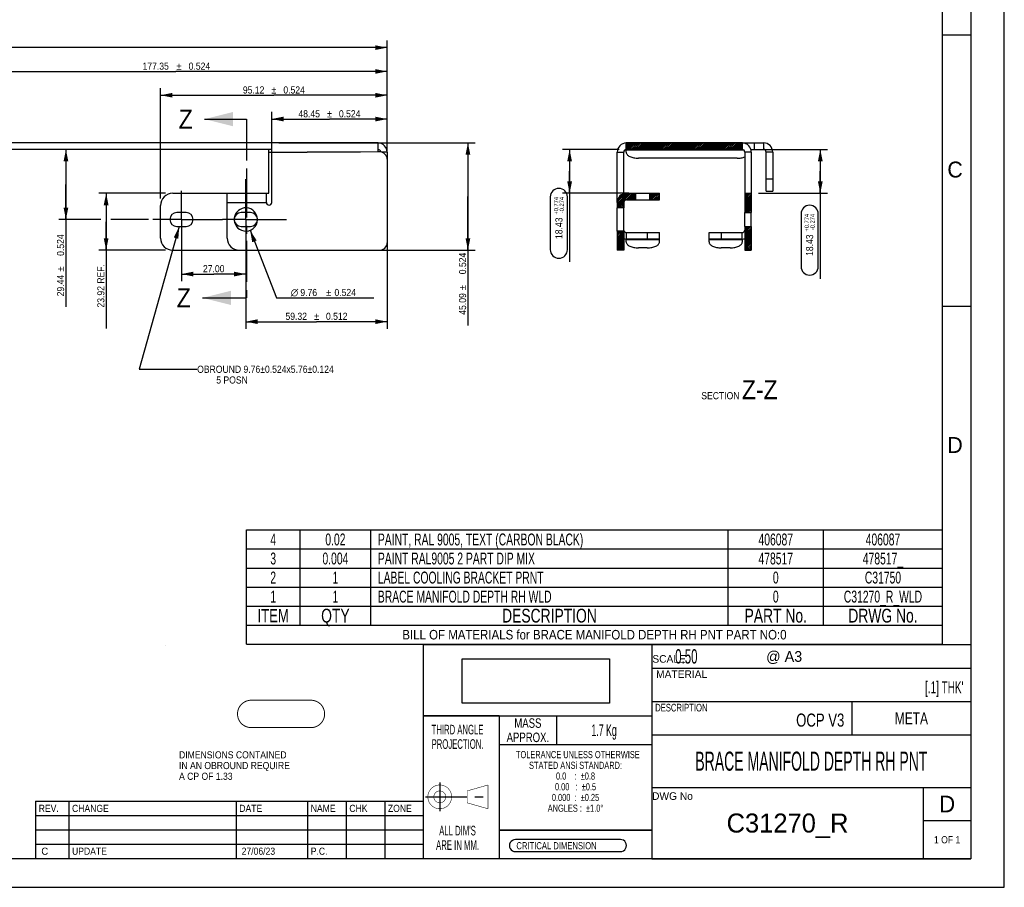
# Model space of a CAD drawing. Header units: millimetres. Extents: x 0 to 2754, y -804 to 1485.
# Tile 25 of 27: x 1067 to 2100, y 0 to 911. Entities that reach past the tile are written whole.
import ezdxf
from ezdxf.enums import TextEntityAlignment as Align

# ---------------------------------------------------------------- set-up
doc = ezdxf.new("R2010")
doc.units = ezdxf.units.MM
doc.header["$LTSCALE"] = 115.5
doc.linetypes.add('CENTER', pattern=[0.6, 0.375, -0.075, 0.075, -0.075])
doc.layers.get('0').update_dxf_attribs({"linetype": 'CONTINUOUS'})
doc.layers.add('02___PRT_ALL_AXES', color=7, linetype='CONTINUOUS')
doc.styles.get("Standard").update_dxf_attribs({"font": 'txt', "width": 0.9})
doc.styles.add('TEXTSTYLE_10', font='txt', dxfattribs={"width": 0.625})
doc.styles.add('TEXTSTYLE_11', font='txt', dxfattribs={"width": 0.55})
doc.styles.add('TEXTSTYLE_12', font='cgomg.ttf')
doc.styles.add('TEXTSTYLE_2', font='txt')
doc.styles.add('TEXTSTYLE_3', font='txt', dxfattribs={"width": 0.75})
doc.styles.add('TEXTSTYLE_4', font='txt', dxfattribs={"width": 0.6})
doc.styles.add('TEXTSTYLE_5', font='txt', dxfattribs={"width": 0.8})
doc.styles.add('TEXTSTYLE_6', font='gdt', dxfattribs={"width": 0.9})
doc.styles.add('TEXTSTYLE_7', font='txt', dxfattribs={"width": 0.9})
doc.styles.add('TEXTSTYLE_8', font='txt', dxfattribs={"width": 0.65})
doc.styles.add('TEXTSTYLE_9', font='ar_wgl__.ttf')
doc.dimstyles.new('DIMSTYLE_1', dxfattribs={"dimtxt": 7.5, "dimasz": 12.5, "dimexe": 1.5, "dimexo": 1.5, "dimgap": 0.375, "dimtad": 1, "dimlfac": 0.4, "dimzin": 0, "dimdsep": 46, "dimtxsty": 'Standard', "dimblk": '_FILLED', "dimblk1": '_FILLED', "dimblk2": '_FILLED', "dimcen": 0.09, "dimazin": 0, "dimtol": 1, "dimtp": 0.524, "dimtm": 0.524, "dimtfac": 1, "dimtdec": 3, "dimtofl": 0, "dimtmove": 0, "dimatfit": 3, "dimldrblk": '_FILLED', "dimfxl": 0, "dimtolj": 1, "dimtzin": 0, "dimarcsym": 0})
doc.dimstyles.new('DIMSTYLE_3', dxfattribs={"dimtxt": 7.5, "dimasz": 12.5, "dimexe": 1.5, "dimexo": 1.5, "dimgap": 0.375, "dimtad": 1, "dimlfac": 0.4, "dimzin": 0, "dimdsep": 46, "dimtxsty": 'Standard', "dimblk": '_FILLED', "dimblk1": '_FILLED', "dimblk2": '_FILLED', "dimcen": 0.09, "dimazin": 0, "dimtp": 0.524, "dimtm": 0.524, "dimtfac": 1, "dimtdec": 3, "dimtofl": 0, "dimtmove": 0, "dimatfit": 3, "dimldrblk": '_FILLED', "dimfxl": 0, "dimtolj": 1, "dimtzin": 0, "dimarcsym": 0})
doc.dimstyles.new('DIMSTYLE_4', dxfattribs={"dimtxt": 7.5, "dimasz": 12.5, "dimexe": 1.5, "dimexo": 1.5, "dimgap": 0.375, "dimtad": 1, "dimlfac": 0.4, "dimzin": 0, "dimdsep": 46, "dimtxsty": 'Standard', "dimblk": '_FILLED', "dimblk1": '_FILLED', "dimblk2": '_FILLED', "dimcen": 0.09, "dimazin": 0, "dimtp": 0.2, "dimtm": 0.2, "dimtfac": 1, "dimtofl": 0, "dimtmove": 0, "dimatfit": 3, "dimldrblk": '_FILLED', "dimfxl": 0, "dimtolj": 1, "dimtzin": 0, "dimarcsym": 0})
doc.dimstyles.new('DIMSTYLE_5', dxfattribs={"dimtxt": 7.5, "dimasz": 12.5, "dimexe": 1.5, "dimexo": 1.5, "dimgap": 0.375, "dimtad": 1, "dimlfac": 0.4, "dimzin": 0, "dimdsep": 46, "dimtxsty": 'Standard', "dimblk": '_FILLED', "dimblk1": '_FILLED', "dimblk2": '_FILLED', "dimcen": 0.09, "dimazin": 0, "dimtol": 1, "dimtp": 0.512, "dimtm": 0.512, "dimtfac": 1, "dimtdec": 3, "dimtofl": 0, "dimtmove": 0, "dimatfit": 3, "dimldrblk": '_FILLED', "dimfxl": 0, "dimtolj": 1, "dimtzin": 0, "dimarcsym": 0})
doc.dimstyles.new('DIMSTYLE_7', dxfattribs={"dimtxt": 7.5, "dimasz": 12.5, "dimexe": 1.5, "dimexo": 1.5, "dimtad": 1, "dimlfac": 0.4, "dimzin": 0, "dimdsep": 46, "dimtxsty": 'Standard', "dimblk": '_FILLED', "dimblk1": '_FILLED', "dimblk2": '_FILLED', "dimcen": 0.09, "dimazin": 0, "dimtol": 1, "dimtp": 0.524, "dimtm": 0.524, "dimtfac": 1, "dimtdec": 3, "dimtofl": 0, "dimtmove": 0, "dimatfit": 1, "dimldrblk": '_FILLED', "dimfxl": 0, "dimtolj": 1, "dimtzin": 0, "dimarcsym": 0})
doc.dimstyles.new('DIMSTYLE_8', dxfattribs={"dimtxt": 7.5, "dimasz": 12.5, "dimexe": 1.5, "dimexo": 1.5, "dimgap": 0.375, "dimtad": 1, "dimlfac": 0.4, "dimzin": 0, "dimdsep": 46, "dimtxsty": 'Standard', "dimblk": '_FILLED', "dimblk1": '_FILLED', "dimblk2": '_FILLED', "dimcen": 0.09, "dimazin": 0, "dimtol": 1, "dimtp": 0.774, "dimtm": 0.274, "dimtfac": 0.6, "dimtdec": 3, "dimtofl": 0, "dimtmove": 0, "dimatfit": 3, "dimldrblk": '_FILLED', "dimfxl": 0, "dimtolj": 1, "dimtzin": 0, "dimarcsym": 0})
doc.dimstyles.get("Standard").update_dxf_attribs({"dimtxt": 7.5, "dimasz": 12.5, "dimexe": 1.5, "dimexo": 1.5, "dimtad": 1, "dimzin": 0, "dimdsep": 46, "dimtxsty": 'Standard', "dimblk": '_FILLED', "dimblk1": '_FILLED', "dimblk2": '_FILLED', "dimcen": 0.09, "dimazin": 0, "dimtol": 1, "dimtp": 0.2, "dimtm": 0.2, "dimtfac": 1, "dimtofl": 0, "dimtmove": 0, "dimatfit": 3, "dimldrblk": '_FILLED', "dimfxl": 0, "dimtolj": 1, "dimtzin": 0, "dimarcsym": 0})
picture_1 = doc.add_image_def('image1.png', size_in_pixel=(913, 275))

# ---------------------------------------------------------------- blocks, each defined once
blk = doc.blocks.new('_FILLED')
at = {"color": 0, "linetype": 'ByBlock'}
blk.add_solid([(0, 0), (-1, 0.2), (-1, -0.2)], dxfattribs=at)
blk = doc.blocks.new('XSEC_FILLED')
at = {"color": 0, "linetype": 'ByBlock'}
blk.add_solid([(0, 0), (-1, 0.25), (-1, -0.25)], dxfattribs=at)
blk = doc.blocks.new('*D5')
at = {"color": 2, "linetype": 'Continuous'}
for p, q in [((1219.8, 728.8), (1149.9, 728.8)), ((1157.4, 728.8), (1157.4, 698.9)), ((1157.4, 669), (1157.4, 698.9)), ((1157.4, 698.9), (1157.4, 587)), ((1219.8, 669), (1149.9, 669))]:
    blk.add_line(p, q, dxfattribs=at)
at = {"color": 2, "linetype": 'Continuous', "xscale": 12.5, "yscale": 12.5, "zscale": 12.5}
for p, rotation in [((1157.4, 728.8), 90), ((1157.4, 669), 270)]:
    blk.add_blockref('_FILLED', p, dxfattribs=dict(at, rotation=rotation))
at = {"color": 2, "linetype": 'Continuous', "insert": (1148.1, 654.5), "char_height": 7.5, "width": 67.5, "attachment_point": 3, "rotation": 90, "line_spacing_factor": 0.9}
blk.add_mtext('23.92 REF.', dxfattribs=at)
blk = doc.blocks.new('*D6')
at = {"color": 2, "linetype": 'Continuous'}
for p, q in [((1236.5, 693.8), (1236.5, 636.5)), ((1304, 693.8), (1304, 636.5)), ((1236.5, 644), (1270.3, 644)), ((1304, 644), (1270.3, 644))]:
    blk.add_line(p, q, dxfattribs=at)
at = {"color": 2, "linetype": 'Continuous', "xscale": 12.5, "yscale": 12.5, "zscale": 12.5, "rotation": 180}
blk.add_blockref('_FILLED', (1236.5, 644), dxfattribs=at)
at = {"color": 2, "linetype": 'Continuous', "xscale": 12.5, "yscale": 12.5, "zscale": 12.5}
blk.add_blockref('_FILLED', (1304, 644), dxfattribs=at)
at = {"color": 2, "linetype": 'Continuous', "insert": (1270.3, 653.4), "char_height": 7.5, "width": 33.75, "attachment_point": 2, "line_spacing_factor": 0.9}
blk.add_mtext('27.00', dxfattribs=at)
blk = doc.blocks.new('*D7')
at = {"color": 2, "linetype": 'Continuous'}
for p, q in [((1304, 689), (1304, 586.5)), ((1452.3, 669.3), (1452.3, 586.5)), ((1304, 594), (1378.2, 594)), ((1452.3, 594), (1378.2, 594))]:
    blk.add_line(p, q, dxfattribs=at)
at = {"color": 2, "linetype": 'Continuous', "xscale": 12.5, "yscale": 12.5, "zscale": 12.5, "rotation": 180}
blk.add_blockref('_FILLED', (1304, 594), dxfattribs=at)
at = {"color": 2, "linetype": 'Continuous', "xscale": 12.5, "yscale": 12.5, "zscale": 12.5}
blk.add_blockref('_FILLED', (1452.3, 594), dxfattribs=at)
at = {"color": 2, "linetype": 'Continuous', "width": 0.9}
for s, p in [('59.32', (1356.9, 595.9)), ('0.512', (1399.4, 595.9))]:
    blk.add_text(s, height=7.5, dxfattribs=at).set_placement(p, align=Align.CENTER)
at = {"color": 2, "linetype": 'Continuous', "style": 'TEXTSTYLE_6'}
blk.add_text('`', height=7.5, dxfattribs=at).set_placement((1378.2, 595.9), align=Align.CENTER)
blk = doc.blocks.new('*D8')
at = {"color": 2, "linetype": 'Continuous'}
for p, q in [((1338.7, 781.8), (1544.6, 781.8)), ((1537.1, 781.8), (1537.1, 725.4)), ((1537.1, 669), (1537.1, 725.4)), ((1537.1, 725.4), (1537.1, 590.1)), ((1452, 669), (1544.6, 669))]:
    blk.add_line(p, q, dxfattribs=at)
at = {"color": 2, "linetype": 'Continuous', "xscale": 12.5, "yscale": 12.5, "zscale": 12.5}
for p, rotation in [((1537.1, 781.8), 90), ((1537.1, 669), 270)]:
    blk.add_blockref('_FILLED', p, dxfattribs=dict(at, rotation=rotation))
at = {"color": 2, "linetype": 'Continuous', "width": 0.9}
for s, p in [('0.524', (1535.2, 666.4)), ('45.09', (1535.2, 623.9))]:
    blk.add_text(s, height=7.5, rotation=90, dxfattribs=at).set_placement(p, align=Align.RIGHT)
at = {"color": 2, "linetype": 'Continuous', "style": 'TEXTSTYLE_6'}
blk.add_text('`', height=7.5, rotation=90, dxfattribs=at).set_placement((1535.2, 632.6), align=Align.RIGHT)
blk = doc.blocks.new('*D22')
at = {"color": 2, "linetype": 'Continuous'}
for p, q in [((268.3, 772.2), (268.3, 889.3)), ((1452.3, 772.1), (1452.3, 889.3)), ((268.3, 881.8), (860.3, 881.8)), ((1452.3, 881.8), (860.3, 881.8))]:
    blk.add_line(p, q, dxfattribs=at)
at = {"color": 2, "linetype": 'Continuous', "xscale": 12.5, "yscale": 12.5, "zscale": 12.5, "rotation": 180}
blk.add_blockref('_FILLED', (268.3, 881.8), dxfattribs=at)
at = {"color": 2, "linetype": 'Continuous', "xscale": 12.5, "yscale": 12.5, "zscale": 12.5}
blk.add_blockref('_FILLED', (1452.3, 881.8), dxfattribs=at)
at = {"color": 2, "linetype": 'Continuous', "width": 0.9}
for s, p in [('800.50', (839.1, 887.4)), ('0.524', (884.9, 887.4))]:
    blk.add_text(s, height=7.5, dxfattribs=at).set_placement(p, align=Align.CENTER)
at = {"color": 2, "linetype": 'Continuous', "style": 'TEXTSTYLE_6'}
blk.add_text('`', height=7.5, dxfattribs=at).set_placement((863.7, 887.4), align=Align.CENTER)
blk = doc.blocks.new('*D26')
at = {"color": 2, "linetype": 'Continuous'}
for p, q in [((1009, 779.6), (1009, 864.3)), ((1452.3, 772.1), (1452.3, 864.3)), ((1009, 856.8), (1230.6, 856.8)), ((1452.3, 856.8), (1230.6, 856.8))]:
    blk.add_line(p, q, dxfattribs=at)
at = {"color": 2, "linetype": 'Continuous', "xscale": 12.5, "yscale": 12.5, "zscale": 12.5, "rotation": 180}
blk.add_blockref('_FILLED', (1009, 856.8), dxfattribs=at)
at = {"color": 2, "linetype": 'Continuous', "xscale": 12.5, "yscale": 12.5, "zscale": 12.5}
blk.add_blockref('_FILLED', (1452.3, 856.8), dxfattribs=at)
at = {"color": 2, "linetype": 'Continuous', "width": 0.9}
for s, p in [('177.35', (1209.4, 858.6)), ('0.524', (1255.3, 858.6))]:
    blk.add_text(s, height=7.5, dxfattribs=at).set_placement(p, align=Align.CENTER)
at = {"color": 2, "linetype": 'Continuous', "style": 'TEXTSTYLE_6'}
blk.add_text('`', height=7.5, dxfattribs=at).set_placement((1234, 858.6), align=Align.CENTER)
blk = doc.blocks.new('*D27')
at = {"color": 2, "linetype": 'Continuous'}
for p, q in [((1214.5, 723.5), (1214.5, 839.3)), ((1452.3, 772.1), (1452.3, 839.3)), ((1214.5, 831.8), (1333.4, 831.8)), ((1452.3, 831.8), (1333.4, 831.8))]:
    blk.add_line(p, q, dxfattribs=at)
at = {"color": 2, "linetype": 'Continuous', "xscale": 12.5, "yscale": 12.5, "zscale": 12.5, "rotation": 180}
blk.add_blockref('_FILLED', (1214.5, 831.8), dxfattribs=at)
at = {"color": 2, "linetype": 'Continuous', "xscale": 12.5, "yscale": 12.5, "zscale": 12.5}
blk.add_blockref('_FILLED', (1452.3, 831.8), dxfattribs=at)
at = {"color": 2, "linetype": 'Continuous', "width": 0.9}
for s, p in [('95.12', (1312.2, 833.6)), ('0.524', (1354.7, 833.6))]:
    blk.add_text(s, height=7.5, dxfattribs=at).set_placement(p, align=Align.CENTER)
at = {"color": 2, "linetype": 'Continuous', "style": 'TEXTSTYLE_6'}
blk.add_text('`', height=7.5, dxfattribs=at).set_placement((1333.4, 833.6), align=Align.CENTER)
blk = doc.blocks.new('*D28')
at = {"color": 2, "linetype": 'Continuous'}
for p, q in [((1331.2, 779.6), (1331.2, 814.3)), ((1331.2, 806.8), (1391.8, 806.8)), ((1452.3, 806.8), (1391.8, 806.8)), ((1452.3, 772.1), (1452.3, 814.3))]:
    blk.add_line(p, q, dxfattribs=at)
at = {"color": 2, "linetype": 'Continuous', "xscale": 12.5, "yscale": 12.5, "zscale": 12.5, "rotation": 180}
blk.add_blockref('_FILLED', (1331.2, 806.8), dxfattribs=at)
at = {"color": 2, "linetype": 'Continuous', "xscale": 12.5, "yscale": 12.5, "zscale": 12.5}
blk.add_blockref('_FILLED', (1452.3, 806.8), dxfattribs=at)
at = {"color": 2, "linetype": 'Continuous', "style": 'TEXTSTYLE_6'}
blk.add_text('`', height=7.5, dxfattribs=at).set_placement((1391.8, 808.6), align=Align.CENTER)
at = {"color": 2, "linetype": 'Continuous', "width": 0.9}
for s, p in [('48.45', (1370.5, 808.6)), ('0.524', (1413, 808.6))]:
    blk.add_text(s, height=7.5, dxfattribs=at).set_placement(p, align=Align.CENTER)
blk = doc.blocks.new('*D29')
at = {"color": 2, "linetype": 'Continuous'}
for p, q in [((1308.5, 690), (1336.2, 619)), ((1336.2, 619), (1343.7, 619)), ((1343.7, 619), (1438.2, 619))]:
    blk.add_line(p, q, dxfattribs=at)
at = {"color": 2, "linetype": 'Continuous', "xscale": 12.5, "yscale": 12.5, "zscale": 12.5, "rotation": 111.3681412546}
blk.add_blockref('_FILLED', (1308.5, 690), dxfattribs=at)
at = {"color": 2, "linetype": 'Continuous', "style": 'TEXTSTYLE_6'}
for s, p in [('n', (1351.2, 620.9)), ('`', (1388.2, 620.9))]:
    blk.add_text(s, height=7.5, dxfattribs=at).set_placement(p)
at = {"color": 2, "linetype": 'Continuous', "width": 0.9}
for s, p in [('9.76', (1361.2, 620.9)), ('0.524', (1397, 620.9))]:
    blk.add_text(s, height=7.5, dxfattribs=at).set_placement(p)
blk = doc.blocks.new('*D31')
at = {"color": 2, "linetype": 'Continuous'}
for p, q in [((1695.7, 774.9), (1636.3, 774.9)), ((1643.8, 774.9), (1643.8, 751.9)), ((1643.8, 728.8), (1643.8, 751.9)), ((1643.8, 751.9), (1643.8, 656.9)), ((1705.9, 728.8), (1636.3, 728.8))]:
    blk.add_line(p, q, dxfattribs=at)
at = {"color": 2, "linetype": 'Continuous', "xscale": 12.5, "yscale": 12.5, "zscale": 12.5}
for p, rotation in [((1643.8, 774.9), 90), ((1643.8, 728.8), 270)]:
    blk.add_blockref('_FILLED', p, dxfattribs=dict(at, rotation=rotation))
at = {"color": 2, "linetype": 'Continuous', "style": 'TEXTSTYLE_5', "width": 0.8}
for s, p in [('+0.774', (1631.8, 725)), ('-0.274', (1637.8, 725))]:
    blk.add_text(s, height=4.5, rotation=90, dxfattribs=at).set_placement(p, align=Align.RIGHT)
at = {"color": 2, "linetype": 'Continuous', "width": 0.9}
blk.add_text('18.43', height=7.5, rotation=90, dxfattribs=at).set_placement((1636.3, 703.4), align=Align.RIGHT)
blk = doc.blocks.new('*D32')
at = {"color": 2, "linetype": 'Continuous'}
for p, q in [((1840, 774.9), (1914.4, 774.9)), ((1906.9, 774.9), (1906.9, 751.9)), ((1906.9, 728.8), (1906.9, 751.9)), ((1906.9, 751.9), (1906.9, 639.1)), ((1842, 728.8), (1914.4, 728.8))]:
    blk.add_line(p, q, dxfattribs=at)
at = {"color": 2, "linetype": 'Continuous', "xscale": 12.5, "yscale": 12.5, "zscale": 12.5}
for p, rotation in [((1906.9, 774.9), 90), ((1906.9, 728.8), 270)]:
    blk.add_blockref('_FILLED', p, dxfattribs=dict(at, rotation=rotation))
at = {"color": 2, "linetype": 'Continuous', "style": 'TEXTSTYLE_5', "width": 0.8}
for s, p in [('+0.774', (1894.9, 707.2)), ('-0.274', (1900.9, 707.2))]:
    blk.add_text(s, height=4.5, rotation=90, dxfattribs=at).set_placement(p, align=Align.RIGHT)
at = {"color": 2, "linetype": 'Continuous', "width": 0.9}
blk.add_text('18.43', height=7.5, rotation=90, dxfattribs=at).set_placement((1899.4, 685.6), align=Align.RIGHT)
blk = doc.blocks.new('*D33')
at = {"color": 2, "linetype": 'Continuous'}
for p, q in [((1115.2, 774.9), (1115.2, 738.1)), ((1115.2, 701.3), (1115.2, 738.1)), ((1115.2, 738.1), (1115.2, 609.5)), ((1151.7, 701.3), (1107.7, 701.3)), ((1201.9, 701.3), (1162.3, 701.3))]:
    blk.add_line(p, q, dxfattribs=at)
at = {"color": 2, "linetype": 'Continuous', "xscale": 12.5, "yscale": 12.5, "zscale": 12.5}
for p, rotation in [((1115.2, 774.9), 90), ((1115.2, 701.3), 270)]:
    blk.add_blockref('_FILLED', p, dxfattribs=dict(at, rotation=rotation))
at = {"color": 2, "linetype": 'Continuous', "width": 0.9}
for s, p in [('0.524', (1113.3, 685.7)), ('29.44', (1113.3, 643.2))]:
    blk.add_text(s, height=7.5, rotation=90, dxfattribs=at).set_placement(p, align=Align.RIGHT)
at = {"color": 2, "linetype": 'Continuous', "style": 'TEXTSTYLE_6'}
blk.add_text('`', height=7.5, rotation=90, dxfattribs=at).set_placement((1113.3, 652), align=Align.RIGHT)

msp = doc.modelspace()

# ---------------------------------------------------------------- hatches: boundary and pattern name
at = {"linetype": 'Continuous'}
h = msp.add_hatch(dxfattribs=at)
h.set_pattern_fill('DEFAULT__1', color=1, scale=1.25, angle=45, style=0, pattern_type=0)
h.set_pattern_definition([(45, (0, 0), (-0.8838835, 0.8838835), [])])
edge = h.paths.add_edge_path()
edge.add_line((1824.811, 781.454), (1703.461, 781.454))
edge.add_line((1824.811, 775.204), (1824.811, 781.454))
edge.add_line((1824.811, 775.204), (1703.461, 775.204))
edge.add_line((1703.461, 775.204), (1703.461, 781.454))
edge = h.paths.add_edge_path()
edge.add_line((1834.186, 728.529), (1834.186, 708.817))
edge.add_line((1827.936, 708.817), (1834.186, 708.817))
edge.add_line((1827.936, 728.529), (1827.936, 708.817))
edge.add_line((1827.936, 728.529), (1834.186, 728.529))
edge = h.paths.add_edge_path()
edge.add_line((1834.186, 693.817), (1834.186, 669.329))
edge.add_line((1827.936, 669.329), (1834.186, 669.329))
edge.add_line((1827.936, 693.817), (1827.936, 669.329))
edge.add_line((1827.936, 693.817), (1834.186, 693.817))
edge = h.paths.add_edge_path()
edge.add_line((1694.086, 719.154), (1694.086, 713.8))
edge.add_arc((1703.461, 719.154), 9.375, 90, 180)
edge.add_line((1703.461, 728.529), (1713.149, 728.529))
edge.add_line((1713.149, 722.279), (1713.149, 728.529))
edge.add_line((1703.461, 722.279), (1713.149, 722.279))
edge.add_arc((1703.461, 719.154), 3.125, 90, 180)
edge.add_line((1700.336, 719.154), (1700.336, 713.8))
edge.add_line((1700.336, 713.8), (1694.086, 713.8))
edge = h.paths.add_edge_path()
edge.add_line((1694.086, 688.834), (1694.086, 669.329))
edge.add_line((1700.336, 688.834), (1694.086, 688.834))
edge.add_line((1700.336, 688.834), (1700.336, 669.329))
edge.add_line((1700.336, 669.329), (1694.086, 669.329))
edge = h.paths.add_edge_path()
edge.add_line((1728.149, 728.529), (1737.836, 728.529))
edge.add_line((1737.836, 722.279), (1737.836, 728.529))
edge.add_line((1728.149, 722.279), (1737.836, 722.279))
edge.add_line((1728.149, 722.279), (1728.149, 728.529))

# ---------------------------------------------------------------- linework, layer by layer
at = {"color": 7, "linetype": 'Continuous'}
for p, q in [((2100, 0), (2100, 1485)), ((2035, 255), (2035, 1445)), ((2065, 1445), (2065, 30)), ((2065, 895), (2035, 895)), ((1703.161, 774.904), (1703.161, 781.754)), ((1825.111, 781.754), (1703.161, 781.754)), ((1703.461, 774.579), (1703.461, 781.454)), ((1824.811, 781.454), (1703.461, 781.454)), ((1824.811, 775.204), (1703.461, 775.204)), ((1823.461, 775.204), (1823.461, 774.579)), ((1824.811, 775.204), (1824.811, 781.454)), ((1825.111, 774.904), (1825.111, 781.754)), ((1825.111, 774.904), (1703.161, 774.904)), ((1823.461, 774.579), (1703.461, 774.579)), ((1703.461, 728.829), (1713.449, 728.829)), ((1703.461, 728.529), (1713.149, 728.529)), ((1713.149, 722.279), (1713.149, 728.529)), ((1713.449, 721.979), (1713.449, 728.829)), ((1727.849, 721.979), (1727.849, 728.829)), ((1727.849, 728.829), (1738.136, 728.829)), ((1728.149, 722.279), (1728.149, 728.529)), ((1728.149, 728.529), (1737.836, 728.529)), ((1737.836, 722.279), (1737.836, 728.529)), ((1738.136, 721.979), (1738.136, 728.829)), ((1827.636, 728.829), (1834.486, 728.829)), ((1827.636, 728.829), (1827.636, 708.517)), ((1827.936, 728.529), (1834.186, 728.529)), ((1827.936, 728.529), (1827.936, 708.817)), ((1834.186, 728.529), (1834.186, 708.817)), ((1834.486, 728.829), (1834.486, 708.517)), ((1693.786, 719.154), (1693.786, 713.499)), ((1700.636, 713.499), (1693.786, 713.499)), ((1694.086, 713.517), (1694.086, 719.154)), ((1700.336, 713.8), (1694.086, 713.8)), ((1700.336, 713.517), (1700.336, 719.154)), ((1700.636, 719.154), (1700.636, 713.499)), ((1703.461, 722.279), (1713.149, 722.279)), ((1703.461, 721.979), (1713.449, 721.979)), ((1727.849, 721.979), (1738.136, 721.979)), ((1728.149, 722.279), (1737.836, 722.279)), ((1827.636, 708.517), (1834.486, 708.517)), ((1827.936, 708.817), (1834.186, 708.817)), ((1827.636, 694.117), (1834.486, 694.117)), ((1827.636, 694.117), (1827.636, 669.029)), ((1827.936, 693.817), (1834.186, 693.817)), ((1827.936, 693.817), (1827.936, 669.329)), ((1834.186, 693.817), (1834.186, 669.329)), ((1834.486, 694.117), (1834.486, 669.029)), ((1693.786, 689.134), (1693.786, 669.029)), ((1700.636, 689.134), (1693.786, 689.134)), ((1694.086, 669.329), (1694.086, 689.117)), ((1700.336, 688.834), (1694.086, 688.834)), ((1700.336, 669.329), (1700.336, 689.117)), ((1700.636, 689.134), (1700.636, 669.029)), ((1700.636, 669.029), (1693.786, 669.029)), ((1700.336, 669.329), (1694.086, 669.329)), ((1827.636, 669.029), (1834.486, 669.029)), ((1827.936, 669.329), (1834.186, 669.329)), ((2065, 610), (2035, 610)), ((1219.976, 253.994), (1219.926, 253.944)), ((1730, 255), (1730, 30)), ((1570.005, 180.002), (1490.223, 180.073)), ((1570.002, 180.002), (1570, 30)), ((1730, 60.007), (1570, 60.007)), ((1697.08, 50.237), (1586.907, 50.124)), ((1586.913, 37.468), (1697.087, 37.468)), ((2065, 30), (30, 30)), ((0, 0), (2100, 0))]:
    msp.add_line(p, q, dxfattribs=at)
at = {"color": 7, "linetype": 'CENTER'}
for p, q in [((1304.679, 806.754), (1304.679, 746.754)), ((1304.679, 679.029), (1304.679, 619.029)), ((1507.5, 110), (1507.5, 80)), ((1507.553, 109.975), (1507.553, 79.975)), ((1492.5, 95), (1561.25, 95)), ((1492.553, 94.975), (1561.303, 94.975))]:
    msp.add_line(p, q, dxfattribs=at)
at = {"color": 6, "linetype": 'Continuous'}
for p, q in [((1331.204, 781.754), (897.302, 781.754)), ((1331.204, 719.154), (1331.204, 781.749)), ((1442.954, 772.379), (1442.954, 781.749)), ((1825.111, 781.754), (1847.261, 781.754)), ((1837.311, 781.754), (1837.311, 774.904)), ((1847.261, 781.754), (1847.261, 774.904)), ((1331.204, 774.904), (1008.954, 774.904)), ((1328.079, 728.829), (1328.079, 774.896)), ((1444.529, 772.379), (1442.954, 772.379)), ((1452.329, 772.079), (1452.329, 764.879)), ((1693.786, 719.154), (1693.786, 772.079)), ((1693.786, 772.079), (1700.636, 772.079)), ((1700.636, 728.402), (1700.636, 772.079)), ((1703.161, 772.032), (1703.161, 774.893)), ((1703.161, 774.526), (1826.223, 774.526)), ((1819.711, 765.632), (1715.961, 765.632)), ((1834.486, 772.079), (1827.636, 772.079)), ((1827.636, 772.079), (1827.636, 728.829)), ((1834.061, 774.904), (1847.261, 774.904)), ((1834.486, 772.079), (1834.486, 728.829)), ((1856.936, 772.079), (1850.086, 772.079)), ((1850.086, 731.154), (1850.086, 772.079)), ((1856.936, 772.079), (1856.936, 731.154)), ((1452.329, 764.579), (1452.329, 669.029)), ((1850.086, 743.954), (1856.936, 743.954)), ((1227.329, 728.829), (1328.079, 728.829)), ((1284.379, 681.829), (1284.379, 728.829)), ((1325.554, 719.154), (1325.554, 728.829)), ((1703.461, 728.829), (1703.461, 728.529)), ((1713.449, 728.829), (1727.849, 728.829)), ((1850.086, 731.154), (1856.936, 731.154)), ((1214.529, 681.829), (1214.529, 716.029)), ((1693.786, 719.154), (1694.086, 719.154)), ((1700.636, 713.517), (1693.786, 713.517)), ((1693.786, 689.134), (1693.786, 713.499)), ((1700.336, 719.154), (1700.636, 719.154)), ((1700.636, 689.134), (1700.636, 713.499)), ((1703.461, 722.279), (1703.461, 721.979)), ((1713.449, 721.979), (1727.849, 721.979)), ((1827.636, 716.029), (1827.936, 716.029)), ((1834.186, 716.029), (1834.486, 716.029)), ((1241.529, 708.517), (1231.529, 708.517)), ((1309.029, 708.517), (1299.029, 708.517)), ((1827.636, 694.117), (1827.636, 708.517)), ((1834.486, 694.117), (1834.486, 708.517)), ((1231.529, 694.117), (1241.529, 694.117)), ((1299.029, 694.117), (1309.029, 694.117)), ((1700.636, 689.117), (1693.786, 689.117)), ((1703.461, 680.742), (1703.461, 687.592)), ((1703.461, 687.592), (1738.136, 687.592)), ((1725.336, 687.592), (1725.336, 680.742)), ((1738.136, 677.869), (1738.136, 687.592)), ((1790.136, 687.592), (1824.811, 687.592)), ((1790.136, 677.869), (1790.136, 687.592)), ((1802.936, 687.592), (1802.936, 680.742)), ((1824.811, 680.742), (1824.811, 687.592)), ((1694.086, 681.829), (1693.786, 681.829)), ((1700.636, 681.829), (1700.336, 681.829)), ((1703.161, 677.869), (1703.161, 680.742)), ((1703.161, 680.363), (1738.136, 680.363)), ((1738.136, 680.742), (1703.461, 680.742)), ((1824.811, 680.742), (1790.136, 680.742)), ((1790.136, 680.363), (1825.111, 680.363)), ((1825.111, 677.869), (1825.111, 680.742)), ((1827.636, 681.829), (1827.936, 681.829)), ((1834.186, 681.829), (1834.486, 681.829)), ((1227.329, 669.029), (1444.529, 669.029)), ((1445.479, 669.029), (1452.329, 669.029)), ((1725.336, 671.469), (1715.961, 671.469)), ((1812.311, 671.469), (1802.936, 671.469))]:
    msp.add_line(p, q, dxfattribs=at)
at = {"color": 9, "linetype": 'Continuous'}
for p, q in [((1442.954, 781.754), (1331.204, 781.754)), ((1328.079, 772.079), (1368.455, 772.079)), ((1452.329, 772.079), (1446.656, 772.079)), ((1284.379, 719.154), (1325.554, 719.154))]:
    msp.add_line(p, q, dxfattribs=at)
at = {"color": 9, "linetype": 'CENTER'}
msp.add_line((1304.679, 746.754), (1304.679, 679.029), dxfattribs=at)
at = {"color": 2, "linetype": 'Continuous'}
for p, q in [((1623.536, 724.988), (1623.536, 669.638)), ((1641.536, 669.638), (1641.536, 724.988)), ((1886.686, 707.249), (1886.686, 651.899)), ((1904.686, 651.899), (1904.686, 707.249)), ((1304.607, 255.296), (1304.607, 375.296)), ((1304.607, 375.296), (2035.152, 375.296)), ((1360.857, 275.296), (1360.857, 375.296)), ((1435.152, 275.296), (1435.152, 375.296)), ((1810.152, 275.296), (1810.152, 375.296)), ((1910.152, 275.296), (1910.152, 375.296)), ((2035.152, 255.296), (2035.152, 375.296)), ((1304.607, 355.296), (2035.152, 355.296)), ((1304.607, 335.296), (2035.152, 335.296)), ((1304.607, 315.296), (2035.152, 315.296)), ((1304.607, 295.296), (2035.152, 295.296)), ((1304.607, 275.296), (2035.152, 275.296)), ((1304.607, 255.296), (2035.152, 255.296)), ((1490.25, 254.999), (1730, 254.999)), ((1490.25, 254.999), (1490.25, 179.999)), ((1730, 255), (2065, 255)), ((1730, 255), (1730, 30)), ((1730, 254.999), (1730, 179.999)), ((2065, 255), (2065, 30)), ((1730, 230), (2065, 230)), ((1730, 195), (2065, 195)), ((1940, 195), (1940, 160)), ((1490.164, 180.073), (1490, 30)), ((1490.25, 179.999), (1730, 179.999)), ((1570, 180), (1730, 180)), ((1570, 180), (1570, 60)), ((1630, 180), (1630, 150)), ((1730, 180), (1730, 60)), ((1730, 160), (2065, 160)), ((1570, 150), (1730, 150)), ((1730, 105), (2065, 105)), ((2015, 105), (2015, 30)), ((2015, 105), (2015, 50)), ((1083.242, 90.428), (1490.242, 90.428)), ((1083.242, 90.428), (1083.242, 30.428)), ((1118.242, 90.428), (1118.242, 30.428)), ((1293.742, 90.428), (1293.742, 30.428)), ((1368.742, 90.428), (1368.742, 30.428)), ((1409.242, 90.428), (1409.242, 30.428)), ((1449.742, 90.428), (1449.742, 30.428)), ((1490.242, 90.428), (1490.242, 30.428)), ((1083.242, 75.428), (1490.242, 75.428)), ((2015, 70), (2065, 70)), ((2015, 70), (2065, 70)), ((1083.242, 60.428), (1490.242, 60.428)), ((1570, 60), (1730, 60)), ((1083.242, 45.428), (1490.242, 45.428)), ((1083.242, 30.428), (1490.242, 30.428)), ((1730, 30), (2065, 30))]:
    msp.add_line(p, q, dxfattribs=at)
at = {"color": 9, "linetype": 'Continuous'}
msp.add_lwpolyline([(1442.954, 772.379), (1424.33, 772.192), (1405.705, 772.079), (1387.08, 772.06), (1368.455, 772.079)], dxfattribs=at)
at = {"color": 7, "linetype": 'Continuous', "const_width": 1}
for points in [[(1309.514, 196.471, 0.99134215), (1309.514, 167.721)], [(1372.014, 167.721, 1.0219754), (1372.014, 196.471)]]:
    msp.add_lwpolyline(points, format="xyb", dxfattribs=at)
for points in [[(1309.514, 196.471), (1372.014, 196.471)], [(1372.014, 167.721), (1309.514, 167.721)]]:
    msp.add_lwpolyline(points, dxfattribs=at)
at = {"color": 2, "linetype": 'Continuous', "const_width": 0.5}
for points in [[(1495, 95, 1), (1520, 95, 1)], [(1495.053, 94.975, 1), (1520.053, 94.975, 1)], [(1501.25, 95, 1), (1513.75, 95, 1)], [(1501.303, 94.975, 1), (1513.803, 94.975, 1)]]:
    msp.add_lwpolyline(points, format="xyb", close=True, dxfattribs=at)
for points in [[(1536.25, 101.25), (1558.125, 107.5)], [(1536.303, 101.225), (1558.178, 107.475)], [(1558.125, 107.5), (1558.125, 82.5)], [(1558.178, 107.475), (1558.178, 82.475)], [(1536.25, 88.75), (1536.25, 101.25)], [(1536.303, 88.725), (1536.303, 101.225)], [(1558.125, 82.5), (1536.25, 88.75)], [(1558.178, 82.475), (1536.303, 88.725)]]:
    msp.add_lwpolyline(points, dxfattribs=at)
at = {"color": 6, "linetype": 'Continuous'}
for centre, radius, start, end in [((1442.654, 772.079), 9.675, 0, 88.223102), ((1703.461, 772.079), 9.675, 91.776044, 180), ((1824.811, 772.079), 9.675, 0, 88.223102), ((1847.261, 772.079), 9.675, 0, 90), ((1442.654, 772.079), 2.825, 4.809791, 83.903998), ((1444.529, 764.579), 7.8, 0, 90), ((1703.461, 772.079), 2.825, 96.078727, 180), ((1824.811, 772.079), 2.825, 0, 83.921273), ((1847.261, 772.079), 2.825, 0, 90), ((1227.329, 716.029), 12.8, 90, 180), ((1304.029, 701.317), 12.2, 0, 259.786849), ((1328.379, 719.154), 2.825, 180, 360), ((1231.529, 701.317), 7.2, 90, 270), ((1241.529, 701.317), 7.2, 270, 90), ((1299.029, 701.317), 7.2, 90, 175.000033), ((1309.029, 701.317), 7.2, 4.999967, 90), ((1299.029, 701.317), 7.2, 184.999967, 270), ((1309.029, 701.317), 7.2, 270, 355.000033), ((1703.461, 690.417), 2.825, 192.060705, 270), ((1824.811, 690.417), 2.825, 270, 353.9211), ((1227.329, 681.829), 12.8, 180, 270), ((1297.179, 681.829), 12.8, 180, 270), ((1444.529, 676.829), 7.8, 270, 360), ((1703.461, 690.417), 9.675, 253.011245, 270), ((1824.811, 690.417), 9.675, 270, 286.986872)]:
    msp.add_arc(centre, radius, start, end, dxfattribs=at)
at = {"color": 7, "linetype": 'Continuous'}
for centre, radius, start, end in [((1703.461, 772.079), 3.125, 90, 95.632709), ((1703.461, 772.079), 9.375, 90, 91.764991), ((1824.811, 772.079), 9.375, 88.235009, 90), ((1824.811, 772.079), 3.125, 84.367291, 90), ((1703.461, 719.154), 9.675, 90, 180), ((1703.461, 719.154), 9.375, 90, 180), ((1703.461, 719.154), 3.125, 90, 180), ((1703.461, 719.154), 2.825, 90, 180), ((1586.913, 43.796), 6.328, 89.842445, 270), ((1697.087, 43.853), 6.385, 270, 90.086771)]:
    msp.add_arc(centre, radius, start, end, dxfattribs=at)
at = {"color": 2, "linetype": 'Continuous'}
for centre, radius, start, end in [((1632.536, 724.988), 9, 0, 180), ((1895.686, 707.249), 9, 0, 180), ((1304.029, 701.317), 12.2, 259.786849, 360), ((1632.536, 669.638), 9, 180, 360), ((1895.686, 651.899), 9, 180, 360)]:
    msp.add_arc(centre, radius, start, end, dxfattribs=at)
at = {"color": 6, "linetype": 'Continuous'}
for points, knots in [([(1703.161, 772.032), (1703.161, 771.607), (1703.348, 770.708), (1704.131, 769.482), (1705.35, 768.38), (1707.616, 767.037), (1711.214, 765.924), (1714.32, 765.632), (1715.961, 765.632)], [0, 0, 0, 0, 0.08230918, 0.17313187, 0.27789004, 0.39845019, 0.68162438, 1, 1, 1, 1]), ([(1819.711, 765.632), (1821.115, 765.632), (1823.813, 765.849), (1826.441, 766.534), (1827.641, 767.008)], [0, 0, 0, 0, 0.52112107, 1, 1, 1, 1]), ([(1703.161, 677.869), (1703.161, 677.445), (1703.348, 676.546), (1704.131, 675.319), (1705.35, 674.217), (1707.616, 672.875), (1711.214, 671.761), (1714.32, 671.469), (1715.961, 671.469)], [0, 0, 0, 0, 0.08230918, 0.17313187, 0.27789004, 0.39845019, 0.68162438, 1, 1, 1, 1]), ([(1725.336, 671.469), (1726.977, 671.469), (1730.083, 671.761), (1733.682, 672.875), (1735.947, 674.217), (1737.166, 675.319), (1737.949, 676.546), (1738.136, 677.445), (1738.136, 677.869)], [0, 0, 0, 0, 0.31837562, 0.60154981, 0.72210996, 0.82686813, 0.91769082, 1, 1, 1, 1]), ([(1790.136, 677.869), (1790.136, 677.445), (1790.323, 676.546), (1791.106, 675.319), (1792.325, 674.217), (1794.591, 672.875), (1798.189, 671.761), (1801.295, 671.469), (1802.936, 671.469)], [0, 0, 0, 0, 0.08230918, 0.17313187, 0.27789004, 0.39845019, 0.68162438, 1, 1, 1, 1]), ([(1812.311, 671.469), (1813.952, 671.469), (1817.058, 671.761), (1820.657, 672.875), (1822.922, 674.217), (1824.141, 675.319), (1824.924, 676.546), (1825.111, 677.445), (1825.111, 677.869)], [0, 0, 0, 0, 0.31837562, 0.60154981, 0.72210996, 0.82686813, 0.91769082, 1, 1, 1, 1])]:
    msp.add_open_spline(points, degree=3, knots=knots, dxfattribs=at)
at = {"layer": '02___PRT_ALL_AXES', "color": 7, "linetype": 'CENTER'}
for p, q in [((1304.029, 701.317), (1304.029, 743.817)), ((1236.529, 701.317), (1236.529, 731.317)), ((1236.529, 701.317), (1206.529, 701.317)), ((1236.529, 701.317), (1279.353, 701.317)), ((1236.529, 701.317), (1236.529, 671.316)), ((1304.029, 701.317), (1279.353, 701.317)), ((1304.029, 701.317), (1346.529, 701.317)), ((1304.029, 701.317), (1304.029, 658.817))]:
    msp.add_line(p, q, dxfattribs=at)
at = {"layer": '02___PRT_ALL_AXES', "color": 7, "linetype": 'Continuous'}
for p, q in [((1727.849, 728.529), (1728.12, 728.529)), ((1727.849, 722.279), (1728.12, 722.279)), ((1827.936, 708.517), (1827.936, 708.788)), ((1834.186, 708.517), (1834.186, 708.788))]:
    msp.add_line(p, q, dxfattribs=at)

# ---------------------------------------------------------------- texts
at = {"color": 7, "linetype": 'Continuous', "char_height": 20, "width": 18, "attachment_point": 1, "line_spacing_factor": 0.9}
for insert in [(1233.615, 816.754), (1231.513, 629.029)]:
    msp.add_mtext('Z', dxfattribs=dict(at, insert=insert))
at = {"color": 2, "linetype": 'Continuous', "line_spacing_factor": 0.9}
for s, insert, char_height, width, attachment_point, style in [('C', (2040.246, 762.128), 16.687, 16.68673, 1, 'TEXTSTYLE_2'), ('D', (2040.246, 472.845), 16.687, 16.68673, 1, 'TEXTSTYLE_2'), ('PAINT, RAL 9005, TEXT (CARBON BLACK)', (1442.581, 371.546), 12.5, 292.5, 1, 'TEXTSTYLE_8'), ('4', (1332.732, 371.546), 12.5, 8.125, 2, 'TEXTSTYLE_8'), ('0.02', (1398.004, 371.546), 12.5, 32.5, 2, 'TEXTSTYLE_8'), ('406087', (1860.152, 371.546), 12.5, 48.75, 2, 'TEXTSTYLE_8'), ('406087', (1972.652, 371.546), 12.5, 48.75, 2, 'TEXTSTYLE_8'), ('3', (1332.732, 351.546), 12.5, 8.125, 2, 'TEXTSTYLE_8'), ('0.004', (1398.004, 351.546), 12.5, 40.625, 2, 'TEXTSTYLE_8'), ('PAINT RAL9005 2 PART DIP MIX', (1442.581, 351.546), 12.5, 227.5, 1, 'TEXTSTYLE_8'), ('478517', (1860.152, 351.546), 12.5, 48.75, 2, 'TEXTSTYLE_8'), ('478517_', (1972.652, 351.546), 12.5, 56.875, 2, 'TEXTSTYLE_8'), ('2', (1332.732, 331.546), 12.5, 8.125, 2, 'TEXTSTYLE_8'), ('1', (1398.004, 331.546), 12.5, 8.125, 2, 'TEXTSTYLE_8'), ('LABEL COOLING BRACKET PRNT', (1442.581, 331.546), 12.5, 211.25, 1, 'TEXTSTYLE_8'), ('0', (1860.152, 331.546), 12.5, 8.125, 2, 'TEXTSTYLE_8'), ('C31750', (1972.652, 331.546), 12.5, 48.75, 2, 'TEXTSTYLE_8'), ('1', (1332.732, 311.546), 12.5, 8.125, 2, 'TEXTSTYLE_8'), ('1', (1398.004, 311.546), 12.5, 8.125, 2, 'TEXTSTYLE_8'), ('BRACE MANIFOLD DEPTH RH WLD', (1442.581, 311.546), 12.5, 219.375, 1, 'TEXTSTYLE_8'), ('0', (1860.152, 311.546), 12.5, 8.125, 2, 'TEXTSTYLE_8'), ('C31270_R_WLD', (1972.652, 311.546), 12.5, 97.5, 2, 'TEXTSTYLE_8'), ('ITEM', (1332.732, 292.171), 13.75, 41.25, 2, 'TEXTSTYLE_3'), ('QTY', (1398.004, 292.546), 14.5, 32.625, 2, 'TEXTSTYLE_3'), ('DESCRIPTION', (1622.652, 292.546), 14.5, 119.625, 2, 'TEXTSTYLE_3'), ('PART No.', (1860.152, 292.546), 14.5, 87, 2, 'TEXTSTYLE_3'), ('DRWG No.', (1972.652, 292.546), 14.5, 87, 2, 'TEXTSTYLE_3'), ('BILL OF MATERIALS for BRACE MANIFOLD DEPTH RH PNT PART NO:0', (1669.879, 270.296), 10, 681.07143, 2, 'TEXTSTYLE_7'), ('     0.50', (1737.875, 250), 15, 81, 1, 'TEXTSTYLE_4'), ('@ A3', (1850.043, 248.042), 11.25, 45, 1, 'TEXTSTYLE_2'), ('SCALE', (1730.646, 243.888), 8.0096, 40.04815, 1, 'TEXTSTYLE_2'), ('MATERIAL', (1734.624, 227.859), 8.0096, 64.07704, 1, 'TEXTSTYLE_2'), ("   [.1] THK'", (2057.125, 216.25), 12.5, 93.75, 3, 'TEXTSTYLE_10'), ('DESCRIPTION', (1733.619, 192.692), 8.00963, 66.07945, 1, 'TEXTSTYLE_3'), ('MASS\\PAPPROX.', (1600, 177.5), 10, 52.5, 2, 'TEXTSTYLE_3'), ('OCP V3', (1932.125, 182.5), 13.75, 61.875, 3, 'TEXTSTYLE_3'), ('META', (2002.5, 183.75), 12.5, 37.5, 2, 'TEXTSTYLE_3'), ("THIRD ANGLE\\PPROJECTION.\\P \\P \\P \\P \\P \\PALL DIM'S\\PARE IN MM.", (1526.184, 170.684), 10.1, 66.66, 2, 'TEXTSTYLE_4'), ('1.7 Kg', (1680, 171.25), 12.5, 41.25, 2, 'TEXTSTYLE_11'), (' \\H7.5;TOLERANCE UNLESS OTHERWISE \\PSTATED ANSi STANDARD:\\P0.0    :  \\fgdt;{\\fgdt;`}\\ftxt;0.8\\P0.00   :  \\fgdt;{\\fgdt;`}\\ftxt;0.5\\P0.000  :  \\fgdt;{\\fgdt;`}\\ftxt;0.25\\PANGLES :  \\fgdt;{\\fgdt;`}\\ftxt;1.0\\fgdt;{\\fgdt;~}', (1650, 143.125), 17.5, 165, 2, 'TEXTSTYLE_3'), ('BRACE MANIFOLD DEPTH RH PNT', (1897.5, 142.5), 20, 297, 2, 'TEXTSTYLE_11'), ('DWG No', (1730.334, 99.824), 8.0096, 48.05777, 1, 'TEXTSTYLE_2'), ('D', (2040, 96.25), 17.5, 19.82422, 2, 'TEXTSTYLE_12'), ('C31270_R', (1872.5, 77.5), 20, 160, 2, 'TEXTSTYLE_2'), (' C', (1086.617, 41.678), 7.5, 10.45539, 1, 'TEXTSTYLE_9'), ('CRITICAL DIMENSION', (1587.925, 47.452), 7.5, 108, 1, 'TEXTSTYLE_5')]:
    msp.add_mtext(s, dxfattribs=dict(at, insert=insert, char_height=char_height, width=width, attachment_point=attachment_point, style=style))
at = {"color": 2, "linetype": 'Continuous', "char_height": 7.5, "line_spacing_factor": 0.9}
for s, insert, width, attachment_point in [('OBROUND 9.76\\fgdt;{\\fgdt;`}\\ftxt;0.524x5.76\\fgdt;{\\fgdt;`}\\ftxt;0.124\\P        5 POSN', (1252.914, 547.779), 199.75, 1), ('SECTION \\H20.0;Z-Z', (1862.036, 532.562), 108, 3), ('DIMENSIONS CONTAINED\\PIN AN OBROUND REQUIRE\\PA CP OF 1.33', (1233.906, 142.877), 141.75, 1), ('REV.', (1086.617, 86.678), 27, 1), ('CHANGE', (1121.617, 86.678), 40.5, 1), ('DATE', (1297.117, 86.678), 27, 1), ('NAME', (1372.117, 86.678), 27, 1), ('CHK', (1412.617, 86.678), 20.25, 1), ('ZONE', (1453.117, 86.678), 27, 1), ('1 OF 1', (2040, 53.75), 40.5, 2), ('UPDATE', (1121.617, 41.678), 40.5, 1), (' 27/06/23', (1297.117, 41.678), 60.75, 1), ('P.C.', (1372.117, 41.678), 27, 1)]:
    msp.add_mtext(s, dxfattribs=dict(at, insert=insert, width=width, attachment_point=attachment_point))

# ---------------------------------------------------------------- dimensions: what is measured, and where the dimension line sits
at = {"color": 2, "linetype": 'Continuous'}
for base, p1, p2, dimstyle, picture, middle in [((1452.329, 881.754), (268.308, 770.692), (1452.329, 770.579), 'DIMSTYLE_1', '*D22', (860.319, 881.754)), ((1452.329, 856.754), (1008.954, 778.079), (1452.329, 770.579), 'DIMSTYLE_1', '*D26', (1230.642, 856.754)), ((1452.329, 806.754), (1331.204, 778.079), (1452.329, 770.579), 'DIMSTYLE_1', '*D28', (1391.767, 806.754)), ((1304.029, 644.029), (1236.529, 695.317), (1304.029, 695.317), 'DIMSTYLE_4', '*D6', (1270.279, 644.029)), ((1452.329, 594.029), (1304.029, 690.49), (1452.329, 670.829), 'DIMSTYLE_5', '*D7', (1378.179, 594.029))]:
    dim = msp.add_linear_dim(base=base, p1=p1, p2=p2, dimstyle=dimstyle, dxfattribs=at)
    dim.commit()
    dim.dimension.update_dxf_attribs({"geometry": picture, "text_midpoint": middle, "dimtype": 160})
for base, p1, p2, angle, dimstyle, picture, middle in [((1214.529, 831.754), (1452.329, 770.579), (1214.529, 722.029), 180, 'DIMSTYLE_1', '*D27', (1333.429, 831.754)), ((1537.095, 669.029), (1337.204, 781.754), (1450.529, 669.029), 270, 'DIMSTYLE_1', '*D8', (1537.095, 628.266)), ((1115.225, 701.317), (1008.954, 774.904), (1203.423, 701.317), 270, 'DIMSTYLE_1', '*D33', (1115.225, 647.586)), ((1643.786, 728.829), (1697.161, 774.904), (1707.449, 728.829), 270, 'DIMSTYLE_8', '*D31', (1643.786, 697.313)), ((1906.936, 728.829), (1838.511, 774.904), (1840.486, 728.829), 270, 'DIMSTYLE_8', '*D32', (1906.936, 679.574))]:
    dim = msp.add_linear_dim(base=base, p1=p1, p2=p2, angle=angle, dimstyle=dimstyle, dxfattribs=at)
    dim.commit()
    dim.dimension.update_dxf_attribs({"geometry": picture, "text_midpoint": middle, "dimtype": 160})
dim = msp.add_linear_dim(base=(1157.426, 728.829), p1=(1221.329, 669.029), p2=(1221.329, 728.829), angle=90, text='<> REF.', dimstyle='DIMSTYLE_3', dxfattribs=at)
dim.commit()
dim.dimension.update_dxf_attribs({"geometry": '*D5', "text_midpoint": (1157.426, 620.754), "dimtype": 160})
dim = msp.add_diameter_dim_2p(p1=(1308.475, 689.955), p2=(1299.584, 712.678), text='%%c<>', dimstyle='DIMSTYLE_7', override={"dimtih": 1, "dimtoh": 1, "dimpost": '<>'}, dxfattribs=at)
dim.commit()
dim.dimension.update_dxf_attribs({"geometry": '*D29', "text_midpoint": (1390.975, 624.654), "dimtype": 163})

# ---------------------------------------------------------------- pictures from other files: only their frames are drawn
at = {"color": 7, "linetype": 'Continuous'}
image = msp.add_image(picture_1, insert=(1531.083, 193.251), size_in_units=(154.601, 46.567), dxfattribs=at)
image.dxf.flags = 11

# ---------------------------------------------------------------- leaders
for points in [[(1260.615, 806.754), (1304.679, 806.754)], [(1258.513, 619.029), (1304.679, 619.029)]]:
    msp.add_leader(points, dimstyle='Standard', override={"dimasz": 30, "dimtad": 0, "dimldrblk": 'XSEC_FILLED'}, dxfattribs=at)
at = {"color": 2, "linetype": 'Continuous', "annotation_type": 0, "has_hookline": 1, "hookline_direction": 1, "text_width": 174.406}
msp.add_leader([(1234.12, 693.817), (1192.218, 544.029), (1252.914, 544.029)], dimstyle='Standard', override={"dimtad": 0}, dxfattribs=at)

doc.saveas('drawing.dxf')
